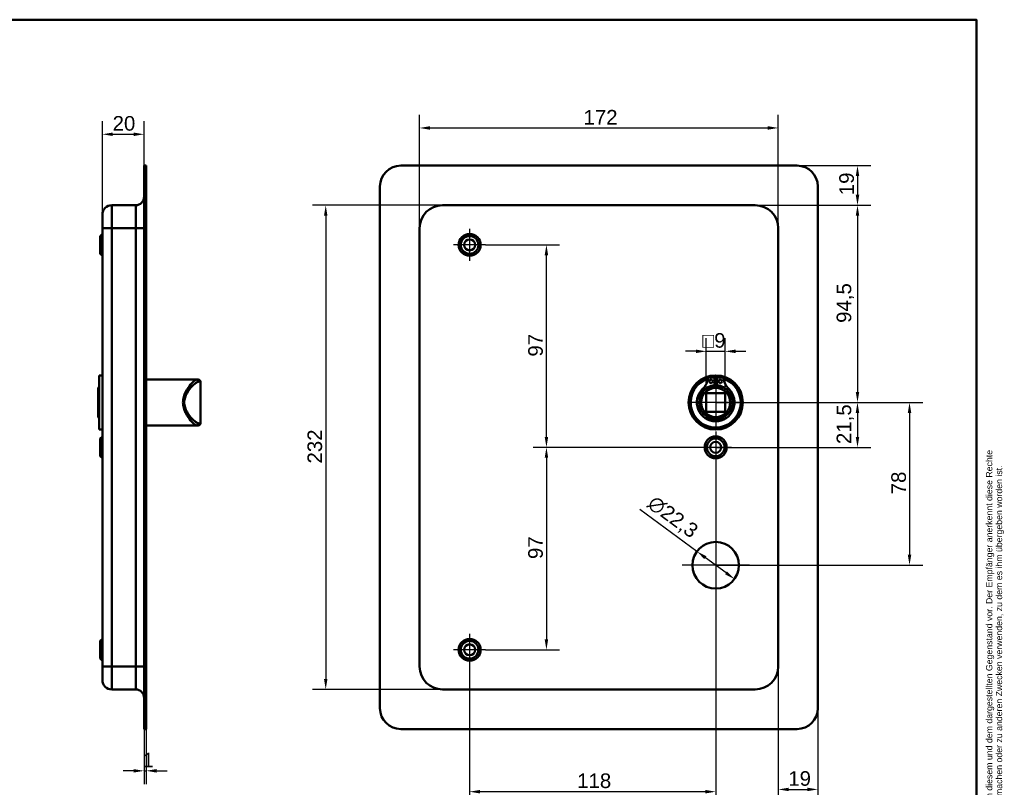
# Model space of a CAD drawing. Header units: millimetres. Extents: x 20 to 833, y 20 to 574.
# Tile 9 of 9: x 361 to 833, y 206 to 574. Entities that reach past the tile are written whole.
import ezdxf
from ezdxf.enums import TextEntityAlignment as Align

# ---------------------------------------------------------------- set-up
doc = ezdxf.new("R2010")
doc.units = ezdxf.units.MM
doc.header["$LTSCALE"] = 2
for name, color, linetype, lineweight in [('Bemaßungen(DIN)', 7, 'Continuous', 25), ('Mittelpunktmarkierung(DIN)', 7, 'Continuous', 25), ('Sichtbare Kanten(DIN)', 7, 'Continuous', 50), ('Sichtbare tangentiale Kanten(DIN)', 7, 'Continuous', 50), ('Skizziergeometrie(DIN)', 7, 'Continuous', 50), ('Skizzierlinie(DIN)', 7, 'Continuous', 25), ('Symbole(DIN)', 7, 'Continuous', 25)]:
    doc.layers.add(name, color=color, linetype=linetype, lineweight=lineweight)
doc.styles.add('Aktuell-DIN', font='arial.ttf')
doc.styles.add('STANDARD-DIN~0', font='arial.ttf')
doc.styles.add('Textstil10', font='arial.ttf')
doc.styles.add('Textstil41', font='arial.ttf', dxfattribs={"width": 0.8})
doc.styles.add('Textstil83', font='arial.ttf', dxfattribs={"width": 0.8})
doc.dimstyles.new('CAD-LAN', dxfattribs={"dimscale": 2, "dimtxt": 3.5, "dimasz": 2.5, "dimexe": 3.175, "dimexo": 0, "dimgap": 0.8, "dimtad": 1, "dimrnd": 1e-08, "dimtxsty": 'STANDARD-DIN~0', "dimcen": 0.09, "dimdle": 10, "dimclrd": 250, "dimclre": 250, "dimclrt": 250, "dimadec": 0, "dimazin": 2, "dimtfac": 1, "dimtmove": 0, "dimatfit": 3, "dimfxl": 1, "dimtolj": 1, "dimtzin": 0, "dimlwd": 25, "dimlwe": 25, "dimarcsym": 0})

# ---------------------------------------------------------------- blocks, each defined once
blk = doc.blocks.new('Ränder Standardrahmen')
at = {"layer": 'Skizziergeometrie(DIN)', "flags": 128}
blk.add_lwpolyline([(10, 10), (10, 287), (410, 287), (410, 10), (10, 10)], dxfattribs=at)
blk = doc.blocks.new('Schriftfelder Heusser')
at = {"layer": 'Skizziergeometrie(DIN)'}
for p, q in [((101, 229.92), (101, 236.92)), ((101, 236.92), (291, 236.92)), ((111, 229.92), (111, 236.92)), ((123, 229.92), (123, 236.92)), ((232, 229.92), (232, 236.92)), ((256, 229.92), (256, 236.92)), ((291, 236.92), (291, 229.92)), ((101, 191.42), (101, 229.92)), ((101, 229.92), (291, 229.92)), ((111, 229.92), (111, 221.42)), ((123, 229.92), (123, 221.42)), ((232, 229.92), (232, 221.42)), ((256, 229.92), (256, 221.42)), ((291, 229.92), (291, 191.42)), ((101, 221.42), (291, 221.42)), ((150, 221.42), (150, 204.42)), ((198.85, 221.42), (198.85, 204.42)), ((216.35, 221.42), (216.35, 204.42)), ((238.35, 221.42), (238.35, 204.42)), ((278, 221.42), (278, 191.42)), ((278, 208.67), (291, 208.67)), ((101, 204.42), (291, 204.42)), ((142, 204.42), (142, 191.42)), ((236, 204.42), (236, 191.42)), ((278, 200.17), (291, 200.17)), ((291, 191.42), (101, 191.42))]:
    blk.add_line(p, q, dxfattribs=at)
at = {"layer": 'Skizzierlinie(DIN)'}
for p, q in [((113.5, 221.42), (113.5, 204.42)), ((118, 221.42), (118, 204.42)), ((162.35, 221.42), (162.35, 204.42)), ((166.85, 221.42), (166.85, 204.42)), ((113.5, 217.17), (150, 217.17)), ((162.35, 217.17), (278, 217.17)), ((113.5, 212.92), (150, 212.92)), ((162.35, 212.92), (278, 212.92)), ((113.5, 208.67), (150, 208.67)), ((162.35, 208.67), (278, 208.67))]:
    blk.add_line(p, q, dxfattribs=at)
for centre in [(115.75, 219.25), (164.6, 219.25), (115.75, 215.04), (164.6, 215.04), (115.75, 210.79), (164.6, 210.79), (115.75, 206.54), (164.6, 206.54)]:
    blk.add_circle(centre, 1.75, dxfattribs=at)
at = {"layer": 'Symbole(DIN)', "color": 7, "insert": (293.33, 191.7), "char_height": 1.5, "width": 182.3003, "attachment_point": 1, "rotation": 90, "line_spacing_factor": 0.944221, "style": 'Aktuell-DIN'}
blk.add_mtext('\\fArial|b0|i0;\\H1.5000;Die Schlossfabrik Heusser AG ist Eigentümerin dieses Dokumentes und behält sich alle Rechte an diesem und dem dargestellten Gegenstand vor. Der Empfänger anerkennt diese Rechte\\Pund wird das Dokument nicht ohne schriftliche Ermächtigung der Eigentümerin Dritten zugänglich machen oder zu anderen Zwecken verwenden, zu dem es ihm übergeben worden ist.\\P ', dxfattribs=at)
at = {"layer": 'Symbole(DIN)', "color": 179, "true_color": 0x262659, "style": 'Aktuell-DIN'}
for s, insert, char_height, attachment_point in [('Pos.', (106, 227), 2.489, 2), ('Menge', (117, 227), 2.489, 2), ('Benennung', (125.81, 225.38), 2.489, 4), ('B-Nummer', (234.74, 225.62), 2.489, 4), ('Material', (265.02, 225.62), 2.489, 5), ('\\fArial|b0|i0;a', (115.81, 219.53), 2, 5), ('\\fArial|b0|i0;e', (164.54, 219.53), 2, 5), ('\\fArial|b0|i0;Gezeichnet', (200.05, 219.23), 2, 4), ('\\fArial|b0|i0;b', (115.75, 215), 2, 5), ('\\fArial|b0|i0;f', (164.55, 215.06), 2, 5), ('\\fArial|b0|i0;Freigegeben', (199.92, 216), 2, 1), ('\\fArial|b0|i0;c', (115.75, 211.01), 2, 5), ('\\fArial|b0|i0;g', (164.63, 211.05), 2, 5), ('\\fArial|b0|i0;Projekt', (200, 211.98), 2, 1), ('\\fArial|b0|i0;d', (115.76, 206.55), 2, 5), ('\\fArial|b0|i0;h', (164.55, 206.57), 2, 5), ('\\fArial|b0|i0;CAD-Nr.', (200, 207.5), 2, 1), ('\\fArial|b0|i0;\\H2.0000;Massstab', (284.39, 206.37), 2, 5), ('\\fArial|b0|i0;\\H2.0000;Baugruppe', (143.1, 203.73), 2, 1), ('\\fArial|b0|i0;Zeichnungs-Nr.', (237, 203.5), 2, 1), ('\\fArial|b0|i0;\\H2.5000;4853 Murgenthal', (113.33, 192.46), 2.5, 7)]:
    blk.add_mtext(s, dxfattribs=dict(at, insert=insert, char_height=char_height, attachment_point=attachment_point))
at = {"layer": 'Symbole(DIN)', "color": 179, "true_color": 0x262659, "attachment_point": 5, "style": 'Aktuell-DIN'}
for s, insert, char_height, width in [('Änd.', (107.21, 213), 2.489, 12.3494), ('Änd.', (156.12, 212.76), 2.489, 12.3494), ('\\fArial|b0|i0;Änderung', (284.51, 202.33), 2, 12.1143)]:
    blk.add_mtext(s, dxfattribs=dict(at, insert=insert, char_height=char_height, width=width))
at = {"layer": 'Symbole(DIN)', "color": 7, "insert": (143.1, 196.62), "char_height": 4.5, "width": 90.18, "attachment_point": 4, "style": 'Aktuell-DIN'}
blk.add_mtext('\\fArial|b0|i0;\\W0.90;\\H4.5000;Heusser-Muschel Serie 6  EN179', dxfattribs=at)
at = {"layer": 'Symbole(DIN)', "color": 179, "true_color": 0x262659, "style": 'Textstil10'}
blk.add_attdef('ERSTELLUNGSDATUM_001', (217.26, 218.29), '', height=2, dxfattribs=at)
at = {"layer": 'Symbole(DIN)', "color": 179, "true_color": 0x262659}
for tag, height, style, p in [('AUTOR', 2.49, 'Aktuell-DIN', (240.03, 219.26)), ('KONTROLLDATUM', 2, 'Textstil10', (217.42, 215.04)), ('KONTROLLIERT_VON', 2, 'Textstil10', (239.98, 215.05))]:
    blk.add_attdef(tag, text='', height=height, dxfattribs=dict(at, style=style)).set_placement(p, align=Align.MIDDLE_LEFT)
at = {"layer": 'Symbole(DIN)', "color": 7, "style": 'Textstil83', "width": 0.8}
blk.add_attdef('Anfänglicher_Ansichtsmaßstab_001', (281.57, 213.34), '', height=2.3, dxfattribs=at)
at = {"layer": 'Symbole(DIN)', "color": 179, "true_color": 0x262659, "style": 'Textstil10'}
blk.add_attdef('PROJEKT', text='', height=2, dxfattribs=at).set_placement((217.77, 209.72), align=Align.BOTTOM_LEFT)
at = {"layer": 'Symbole(DIN)', "color": 7, "style": 'Textstil41', "width": 0.8}
blk.add_attdef('STATUS', text='', height=5, dxfattribs=at).set_placement((284.53, 195.86), align=Align.MIDDLE_CENTER)
blk = doc.blocks.new('*D8')
at = {"layer": 'Bemaßungen(DIN)', "color": 250, "linetype": 'Continuous', "lineweight": 25, "true_color": 0x3f3f3f, "transparency": 16777216}
for p, q in [((553.01, 474.1), (553.01, 528.48)), ((725.01, 474.1), (725.01, 528.48)), ((558.01, 522.13), (720.01, 522.13))]:
    blk.add_line(p, q, dxfattribs=at)
at = {"layer": 'Bemaßungen(DIN)', "color": 250, "linetype": 'Continuous', "true_color": 0x3f3f3f, "transparency": 16777216}
for points in [[(558.01, 522.97), (558.01, 521.3), (553.01, 522.13)], [(720.01, 522.97), (720.01, 521.3), (725.01, 522.13)]]:
    blk.add_solid(points, dxfattribs=at)
at = {"layer": 'Defpoints', "color": 0, "linetype": 'Continuous', "transparency": 16777216}
for p in [(725.01, 522.13), (553.01, 474.1), (725.01, 474.1)]:
    blk.add_point(p, dxfattribs=at)
at = {"layer": 'Bemaßungen(DIN)', "color": 250, "linetype": 'Continuous', "lineweight": 25, "true_color": 0x3f3f3f, "transparency": 16777216, "insert": (631.64, 530.76), "char_height": 7, "attachment_point": 1, "style": 'STANDARD-DIN~0'}
blk.add_mtext('\\A1;172', dxfattribs=at)
blk = doc.blocks.new('*D9')
at = {"layer": 'Bemaßungen(DIN)', "color": 250, "linetype": 'Continuous', "lineweight": 25, "true_color": 0x3f3f3f, "transparency": 16777216}
for p, q in [((564.01, 485.1), (501.66, 485.1)), ((508.01, 480.1), (508.01, 258.1)), ((564.01, 253.1), (501.66, 253.1))]:
    blk.add_line(p, q, dxfattribs=at)
at = {"layer": 'Bemaßungen(DIN)', "color": 250, "linetype": 'Continuous', "true_color": 0x3f3f3f, "transparency": 16777216}
for points in [[(507.18, 480.1), (508.84, 480.1), (508.01, 485.1)], [(507.18, 258.1), (508.84, 258.1), (508.01, 253.1)]]:
    blk.add_solid(points, dxfattribs=at)
at = {"layer": 'Defpoints', "color": 0, "linetype": 'Continuous', "transparency": 16777216}
for p in [(564.01, 485.1), (508.01, 253.1), (564.01, 253.1)]:
    blk.add_point(p, dxfattribs=at)
at = {"layer": 'Bemaßungen(DIN)', "color": 250, "linetype": 'Continuous', "lineweight": 25, "true_color": 0x3f3f3f, "transparency": 16777216, "insert": (499.26, 361.34), "char_height": 7, "attachment_point": 1, "rotation": 90, "style": 'STANDARD-DIN~0'}
blk.add_mtext('\\A1;232', dxfattribs=at)
blk = doc.blocks.new('*D10')
at = {"layer": 'Bemaßungen(DIN)', "color": 250, "linetype": 'Continuous', "lineweight": 25, "true_color": 0x3f3f3f, "transparency": 16777216}
for p, q in [((714.01, 485.1), (769.36, 485.1)), ((763.01, 480.1), (763.01, 395.6)), ((695.01, 390.6), (769.36, 390.6))]:
    blk.add_line(p, q, dxfattribs=at)
at = {"layer": 'Bemaßungen(DIN)', "color": 250, "linetype": 'Continuous', "true_color": 0x3f3f3f, "transparency": 16777216}
for points in [[(762.18, 480.1), (763.84, 480.1), (763.01, 485.1)], [(762.18, 395.6), (763.84, 395.6), (763.01, 390.6)]]:
    blk.add_solid(points, dxfattribs=at)
at = {"layer": 'Defpoints', "color": 0, "linetype": 'Continuous', "transparency": 16777216}
for p in [(714.01, 485.1), (695.01, 390.6), (763.01, 390.6)]:
    blk.add_point(p, dxfattribs=at)
at = {"layer": 'Bemaßungen(DIN)', "color": 250, "linetype": 'Continuous', "lineweight": 25, "true_color": 0x3f3f3f, "transparency": 16777216, "insert": (753, 428.73), "char_height": 7, "attachment_point": 1, "rotation": 90, "style": 'STANDARD-DIN~0'}
blk.add_mtext('\\A1;94,5', dxfattribs=at)
blk = doc.blocks.new('*D11')
at = {"layer": 'Bemaßungen(DIN)', "color": 250, "linetype": 'Continuous', "lineweight": 25, "true_color": 0x3f3f3f, "transparency": 16777216}
for p, q in [((734.01, 504.1), (769.36, 504.1)), ((763.01, 499.1), (763.01, 490.1)), ((714.01, 485.1), (769.36, 485.1))]:
    blk.add_line(p, q, dxfattribs=at)
at = {"layer": 'Bemaßungen(DIN)', "color": 250, "linetype": 'Continuous', "true_color": 0x3f3f3f, "transparency": 16777216}
for points in [[(762.18, 499.1), (763.84, 499.1), (763.01, 504.1)], [(762.18, 490.1), (763.84, 490.1), (763.01, 485.1)]]:
    blk.add_solid(points, dxfattribs=at)
at = {"layer": 'Defpoints', "color": 0, "linetype": 'Continuous', "transparency": 16777216}
for p in [(734.01, 504.1), (714.01, 485.1), (763.01, 485.1)]:
    blk.add_point(p, dxfattribs=at)
at = {"layer": 'Bemaßungen(DIN)', "color": 250, "linetype": 'Continuous', "lineweight": 25, "true_color": 0x3f3f3f, "transparency": 16777216, "insert": (754.26, 489.91), "char_height": 7, "attachment_point": 1, "rotation": 90, "style": 'STANDARD-DIN~0'}
blk.add_mtext('\\A1;19', dxfattribs=at)
blk = doc.blocks.new('*D12')
at = {"layer": 'Bemaßungen(DIN)', "color": 250, "linetype": 'Continuous', "lineweight": 25, "true_color": 0x3f3f3f, "transparency": 16777216}
for p, q in [((695.01, 390.6), (769.36, 390.6)), ((763.01, 385.6), (763.01, 374.1)), ((695.01, 369.1), (769.36, 369.1))]:
    blk.add_line(p, q, dxfattribs=at)
at = {"layer": 'Bemaßungen(DIN)', "color": 250, "linetype": 'Continuous', "true_color": 0x3f3f3f, "transparency": 16777216}
for points in [[(762.18, 385.6), (763.84, 385.6), (763.01, 390.6)], [(762.18, 374.1), (763.84, 374.1), (763.01, 369.1)]]:
    blk.add_solid(points, dxfattribs=at)
at = {"layer": 'Defpoints', "color": 0, "linetype": 'Continuous', "transparency": 16777216}
for p in [(695.01, 390.6), (695.01, 369.1), (763.01, 369.1)]:
    blk.add_point(p, dxfattribs=at)
at = {"layer": 'Bemaßungen(DIN)', "color": 250, "linetype": 'Continuous', "lineweight": 25, "true_color": 0x3f3f3f, "transparency": 16777216, "insert": (753, 370.67), "char_height": 7, "attachment_point": 1, "rotation": 90, "style": 'STANDARD-DIN~0'}
blk.add_mtext('\\A1;21,5', dxfattribs=at)
blk = doc.blocks.new('*D13')
at = {"layer": 'Bemaßungen(DIN)', "color": 250, "linetype": 'Continuous', "lineweight": 25, "true_color": 0x3f3f3f, "transparency": 16777216}
for p, q in [((695.01, 390.6), (794.31, 390.6)), ((787.96, 385.6), (787.96, 317.6)), ((695.01, 312.6), (794.31, 312.6))]:
    blk.add_line(p, q, dxfattribs=at)
at = {"layer": 'Bemaßungen(DIN)', "color": 250, "linetype": 'Continuous', "true_color": 0x3f3f3f, "transparency": 16777216}
for points in [[(787.13, 385.6), (788.8, 385.6), (787.96, 390.6)], [(787.13, 317.6), (788.8, 317.6), (787.96, 312.6)]]:
    blk.add_solid(points, dxfattribs=at)
at = {"layer": 'Defpoints', "color": 0, "linetype": 'Continuous', "transparency": 16777216}
for p in [(695.01, 390.6), (695.01, 312.6), (787.96, 312.6)]:
    blk.add_point(p, dxfattribs=at)
at = {"layer": 'Bemaßungen(DIN)', "color": 250, "linetype": 'Continuous', "lineweight": 25, "true_color": 0x3f3f3f, "transparency": 16777216, "insert": (779.22, 346.6), "char_height": 7, "attachment_point": 1, "rotation": 90, "style": 'STANDARD-DIN~0'}
blk.add_mtext('\\A1;78', dxfattribs=at)
blk = doc.blocks.new('*D14')
at = {"layer": 'Bemaßungen(DIN)', "color": 250, "linetype": 'Continuous', "lineweight": 25, "true_color": 0x3f3f3f, "transparency": 16777216}
for p, q in [((584.66, 466.1), (620.19, 466.1)), ((613.84, 374.1), (613.84, 461.1)), ((695.01, 369.1), (607.49, 369.1))]:
    blk.add_line(p, q, dxfattribs=at)
at = {"layer": 'Bemaßungen(DIN)', "color": 250, "linetype": 'Continuous', "true_color": 0x3f3f3f, "transparency": 16777216}
for points in [[(613.01, 461.1), (614.68, 461.1), (613.84, 466.1)], [(613.01, 374.1), (614.68, 374.1), (613.84, 369.1)]]:
    blk.add_solid(points, dxfattribs=at)
at = {"layer": 'Defpoints', "color": 0, "linetype": 'Continuous', "transparency": 16777216}
for p in [(584.66, 466.1), (613.84, 466.1), (695.01, 369.1)]:
    blk.add_point(p, dxfattribs=at)
at = {"layer": 'Bemaßungen(DIN)', "color": 250, "linetype": 'Continuous', "lineweight": 25, "true_color": 0x3f3f3f, "transparency": 16777216, "insert": (605.1, 412.58), "char_height": 7, "attachment_point": 1, "rotation": 90, "style": 'STANDARD-DIN~0'}
blk.add_mtext('\\A1;97', dxfattribs=at)
blk = doc.blocks.new('*D15')
at = {"layer": 'Bemaßungen(DIN)', "color": 250, "linetype": 'Continuous', "lineweight": 25, "true_color": 0x3f3f3f, "transparency": 16777216}
for p, q in [((695.01, 369.1), (607.49, 369.1)), ((613.84, 364.1), (613.84, 277.1)), ((584.66, 272.1), (620.19, 272.1))]:
    blk.add_line(p, q, dxfattribs=at)
at = {"layer": 'Bemaßungen(DIN)', "color": 250, "linetype": 'Continuous', "true_color": 0x3f3f3f, "transparency": 16777216}
for points in [[(613.01, 364.1), (614.68, 364.1), (613.84, 369.1)], [(613.01, 277.1), (614.68, 277.1), (613.84, 272.1)]]:
    blk.add_solid(points, dxfattribs=at)
at = {"layer": 'Defpoints', "color": 0, "linetype": 'Continuous', "transparency": 16777216}
for p in [(695.01, 369.1), (584.66, 272.1), (613.84, 272.1)]:
    blk.add_point(p, dxfattribs=at)
at = {"layer": 'Bemaßungen(DIN)', "color": 250, "linetype": 'Continuous', "lineweight": 25, "true_color": 0x3f3f3f, "transparency": 16777216, "insert": (605.1, 315.58), "char_height": 7, "attachment_point": 1, "rotation": 90, "style": 'STANDARD-DIN~0'}
blk.add_mtext('\\A1;97', dxfattribs=at)
blk = doc.blocks.new('*D16')
at = {"layer": 'Bemaßungen(DIN)', "color": 250, "linetype": 'Continuous', "lineweight": 25, "true_color": 0x3f3f3f, "transparency": 16777216}
for p, q in [((695.01, 361.45), (695.01, 197.75)), ((577.01, 264.45), (577.01, 197.75)), ((690.01, 204.1), (582.01, 204.1))]:
    blk.add_line(p, q, dxfattribs=at)
at = {"layer": 'Bemaßungen(DIN)', "color": 250, "linetype": 'Continuous', "true_color": 0x3f3f3f, "transparency": 16777216}
for points in [[(582.01, 204.93), (582.01, 203.26), (577.01, 204.1)], [(690.01, 204.93), (690.01, 203.26), (695.01, 204.1)]]:
    blk.add_solid(points, dxfattribs=at)
at = {"layer": 'Defpoints', "color": 0, "linetype": 'Continuous', "transparency": 16777216}
for p in [(695.01, 361.45), (577.01, 264.45), (577.01, 204.1)]:
    blk.add_point(p, dxfattribs=at)
at = {"layer": 'Bemaßungen(DIN)', "color": 250, "linetype": 'Continuous', "lineweight": 25, "true_color": 0x3f3f3f, "transparency": 16777216, "insert": (628.6, 212.84), "char_height": 7, "attachment_point": 1, "style": 'STANDARD-DIN~0'}
blk.add_mtext('\\A1;118', dxfattribs=at)
blk = doc.blocks.new('*D17')
at = {"layer": 'Bemaßungen(DIN)', "color": 250, "linetype": 'Continuous', "lineweight": 25, "true_color": 0x3f3f3f, "transparency": 16777216}
for p, q in [((725.01, 264.1), (725.01, 198.83)), ((744.01, 244.1), (744.01, 198.83)), ((730.01, 205.18), (739.01, 205.18))]:
    blk.add_line(p, q, dxfattribs=at)
at = {"layer": 'Bemaßungen(DIN)', "color": 250, "linetype": 'Continuous', "true_color": 0x3f3f3f, "transparency": 16777216}
for points in [[(730.01, 206.01), (730.01, 204.35), (725.01, 205.18)], [(739.01, 206.01), (739.01, 204.35), (744.01, 205.18)]]:
    blk.add_solid(points, dxfattribs=at)
at = {"layer": 'Defpoints', "color": 0, "linetype": 'Continuous', "transparency": 16777216}
for p in [(725.01, 264.1), (744.01, 244.1), (744.01, 205.18)]:
    blk.add_point(p, dxfattribs=at)
at = {"layer": 'Bemaßungen(DIN)', "color": 250, "linetype": 'Continuous', "lineweight": 25, "true_color": 0x3f3f3f, "transparency": 16777216, "insert": (729.82, 213.93), "char_height": 7, "attachment_point": 1, "style": 'STANDARD-DIN~0'}
blk.add_mtext('\\A1;19', dxfattribs=at)
blk = doc.blocks.new('*D18')
at = {"layer": 'Bemaßungen(DIN)', "color": 250, "linetype": 'Continuous', "lineweight": 25, "true_color": 0x3f3f3f, "transparency": 16777216}
for p, q in [((400.9, 480.6), (400.9, 525.45)), ((420.9, 504.1), (420.9, 525.45)), ((405.9, 519.1), (415.9, 519.1))]:
    blk.add_line(p, q, dxfattribs=at)
at = {"layer": 'Bemaßungen(DIN)', "color": 250, "linetype": 'Continuous', "true_color": 0x3f3f3f, "transparency": 16777216}
for points in [[(405.9, 519.93), (405.9, 518.26), (400.9, 519.1)], [(415.9, 519.93), (415.9, 518.26), (420.9, 519.1)]]:
    blk.add_solid(points, dxfattribs=at)
at = {"layer": 'Defpoints', "color": 0, "linetype": 'Continuous', "transparency": 16777216}
for p in [(420.9, 519.1), (420.9, 504.1), (400.9, 480.6)]:
    blk.add_point(p, dxfattribs=at)
at = {"layer": 'Bemaßungen(DIN)', "color": 250, "linetype": 'Continuous', "lineweight": 25, "true_color": 0x3f3f3f, "transparency": 16777216, "insert": (405.83, 527.84), "char_height": 7, "attachment_point": 1, "style": 'STANDARD-DIN~0'}
blk.add_mtext('\\A1;20', dxfattribs=at)
blk = doc.blocks.new('*D19')
at = {"layer": 'Bemaßungen(DIN)', "color": 250, "linetype": 'Continuous', "lineweight": 25, "true_color": 0x3f3f3f, "transparency": 16777216}
for p, q in [((420.9, 234.1), (420.9, 207.75)), ((421.9, 234.1), (421.9, 207.75)), ((415.9, 214.1), (410.9, 214.1)), ((420.9, 214.1), (421.9, 214.1)), ((426.9, 214.1), (431.9, 214.1))]:
    blk.add_line(p, q, dxfattribs=at)
at = {"layer": 'Bemaßungen(DIN)', "color": 250, "linetype": 'Continuous', "true_color": 0x3f3f3f, "transparency": 16777216}
for points in [[(415.9, 214.93), (415.9, 213.26), (420.9, 214.1)], [(426.9, 214.93), (426.9, 213.26), (421.9, 214.1)]]:
    blk.add_solid(points, dxfattribs=at)
at = {"layer": 'Defpoints', "color": 0, "linetype": 'Continuous', "transparency": 16777216}
for p in [(420.9, 234.1), (421.9, 234.1), (421.9, 214.1)]:
    blk.add_point(p, dxfattribs=at)
at = {"layer": 'Bemaßungen(DIN)', "color": 250, "linetype": 'Continuous', "lineweight": 25, "true_color": 0x3f3f3f, "transparency": 16777216, "insert": (420.11, 222.73), "char_height": 7, "attachment_point": 1, "style": 'STANDARD-DIN~0'}
blk.add_mtext('\\A1;1', dxfattribs=at)
blk = doc.blocks.new('*D22')
at = {"layer": 'Bemaßungen(DIN)', "color": 250, "linetype": 'Continuous', "lineweight": 25, "true_color": 0x3f3f3f, "transparency": 16777216}
for p, q in [((686.02, 319.19), (658.61, 339.31)), ((699.97, 308.96), (690.05, 316.23))]:
    blk.add_line(p, q, dxfattribs=at)
at = {"layer": 'Bemaßungen(DIN)', "color": 250, "linetype": 'Continuous', "true_color": 0x3f3f3f, "transparency": 16777216}
for points in [[(690.55, 316.91), (689.56, 315.56), (686.02, 319.19)], [(700.46, 309.63), (699.48, 308.29), (704, 306)]]:
    blk.add_solid(points, dxfattribs=at)
at = {"layer": 'Defpoints', "color": 0, "linetype": 'Continuous', "transparency": 16777216}
for p in [(686.02, 319.19), (704, 306)]:
    blk.add_point(p, dxfattribs=at)
at = {"layer": 'Bemaßungen(DIN)', "color": 250, "linetype": 'Continuous', "lineweight": 25, "true_color": 0x3f3f3f, "transparency": 16777216, "insert": (665.96, 346.62), "char_height": 7, "attachment_point": 1, "rotation": 323.7299, "style": 'STANDARD-DIN~0'}
blk.add_mtext('\\A1;∅22,3', dxfattribs=at)
blk = doc.blocks.new('*D23')
at = {"layer": 'Bemaßungen(DIN)', "color": 250, "linetype": 'Continuous', "lineweight": 25, "true_color": 0x3f3f3f, "transparency": 16777216}
for p, q in [((690.51, 395.1), (690.51, 421.45)), ((699.51, 395.1), (699.51, 421.45)), ((685.51, 415.1), (680.51, 415.1)), ((690.51, 415.1), (699.51, 415.1)), ((704.51, 415.1), (709.51, 415.1))]:
    blk.add_line(p, q, dxfattribs=at)
at = {"layer": 'Bemaßungen(DIN)', "color": 250, "linetype": 'Continuous', "true_color": 0x3f3f3f, "transparency": 16777216}
for points in [[(685.51, 415.93), (685.51, 414.26), (690.51, 415.1)], [(704.51, 415.93), (704.51, 414.26), (699.51, 415.1)]]:
    blk.add_solid(points, dxfattribs=at)
at = {"layer": 'Defpoints', "color": 0, "linetype": 'Continuous', "transparency": 16777216}
for p in [(699.51, 415.1), (690.51, 395.1), (699.51, 395.1)]:
    blk.add_point(p, dxfattribs=at)
at = {"layer": 'Bemaßungen(DIN)', "color": 250, "linetype": 'Continuous', "lineweight": 25, "true_color": 0x3f3f3f, "transparency": 16777216, "insert": (688.64, 423.84), "char_height": 7, "attachment_point": 1, "style": 'STANDARD-DIN~0'}
blk.add_mtext('\\A1;\\fAIGDT|b0|i0;\\H7.0000;o\\fArial|b0|i0;\\H7.0000;9', dxfattribs=at)

msp = doc.modelspace()

# ---------------------------------------------------------------- linework, layer by layer
at = {"layer": 'Mittelpunktmarkierung(DIN)', "linetype": 'Continuous'}
for p, q in [((577.0105, 473.7466), (577.0105, 458.4466)), ((584.6605, 466.0966), (569.3605, 466.0966)), ((695.0105, 402.5966), (695.0105, 378.5966)), ((707.0105, 390.5966), (683.0105, 390.5966)), ((695.0105, 376.7466), (695.0105, 361.4466)), ((702.6605, 369.0966), (687.3605, 369.0966)), ((695.0105, 328.7466), (695.0105, 296.4466)), ((711.1605, 312.5966), (678.8605, 312.5966)), ((577.0105, 279.7466), (577.0105, 264.4466)), ((584.6605, 272.0966), (569.3605, 272.0966))]:
    msp.add_line(p, q, dxfattribs=at)
at = {"layer": 'Sichtbare Kanten(DIN)'}
for p, q in [((421.8962, 504.0966), (420.8962, 504.0966)), ((420.8962, 494.0966), (420.8962, 504.0966)), ((421.8962, 504.0966), (421.8962, 494.0966)), ((544.0105, 504.0966), (734.0105, 504.0966)), ((420.8962, 494.0966), (420.8962, 244.0966)), ((421.8962, 494.0966), (421.8962, 244.0966)), ((534.0105, 244.0966), (534.0105, 494.0966)), ((744.0105, 494.0966), (744.0105, 244.0966)), ((416.8962, 485.0966), (405.3962, 485.0966)), ((714.0105, 485.0966), (564.0105, 485.0966)), ((400.8962, 474.0966), (400.8962, 480.5966)), ((400.8962, 474.0966), (400.8962, 264.0966)), ((553.0105, 474.0966), (553.0105, 264.0966)), ((725.0105, 264.0966), (725.0105, 474.0966)), ((399.8962, 470.3466), (400.8962, 471.3466)), ((399.8962, 461.8466), (399.8962, 470.3466)), ((399.8962, 461.8466), (400.8962, 460.8466)), ((399.3962, 403.5966), (399.3962, 377.5966)), ((399.3962, 403.5966), (400.8962, 403.5966)), ((421.8962, 401.5966), (441.8962, 401.5966)), ((441.8962, 401.5966), (446.2265, 401.5966)), ((446.2265, 401.5966), (446.8962, 401.5966)), ((691.37, 402.5547), (694.3939, 402.5547)), ((694.3939, 402.5547), (694.3939, 398.8547)), ((695.6272, 398.8547), (695.6272, 402.5547)), ((695.6272, 402.5547), (698.6511, 402.5547)), ((398.8962, 397.5966), (399.3962, 398.0966)), ((398.8962, 383.5966), (398.8962, 397.5966)), ((447.8962, 380.5966), (447.8962, 400.5966)), ((690.5105, 386.0966), (690.5105, 395.0966)), ((690.5105, 395.0966), (699.5105, 395.0966)), ((699.5105, 395.0966), (699.5105, 386.0966)), ((398.8962, 383.5966), (399.3962, 383.0966)), ((699.5105, 386.0966), (690.5105, 386.0966)), ((421.8962, 379.5966), (441.8962, 379.5966)), ((441.8962, 379.5966), (446.2265, 379.5966)), ((446.8962, 379.5966), (446.2265, 379.5966)), ((399.3962, 377.5966), (400.8962, 377.5966)), ((399.8962, 373.3466), (400.8962, 374.3466)), ((399.8962, 364.8466), (399.8962, 373.3466)), ((399.8962, 364.8466), (400.8962, 363.8466)), ((399.8962, 276.3466), (400.8962, 277.3466)), ((399.8962, 267.8466), (399.8962, 276.3466)), ((399.8962, 267.8466), (400.8962, 266.8466)), ((400.8962, 257.5966), (400.8962, 264.0966)), ((416.8962, 253.0966), (405.3962, 253.0966)), ((564.0105, 253.0966), (714.0105, 253.0966)), ((420.8962, 234.0966), (420.8962, 244.0966)), ((421.8962, 244.0966), (421.8962, 234.0966)), ((420.8962, 234.0966), (421.8962, 234.0966)), ((734.0105, 234.0966), (544.0105, 234.0966))]:
    msp.add_line(p, q, dxfattribs=at)
for centre, radius in [((577.0105, 466.0966), 5.25), ((577.0105, 466.0966), 4.25), ((577.0105, 466.0966), 2.65), ((695.0105, 390.5966), 13), ((695.0105, 390.5966), 12.5), ((692.7789, 400.7047), 0.85), ((697.2422, 400.7047), 0.85), ((695.0105, 390.5966), 8), ((695.0105, 390.5966), 7), ((695.0105, 369.0966), 5.25), ((695.0105, 369.0966), 4.25), ((695.0105, 369.0966), 2.65), ((695.0105, 312.5966), 11.15), ((577.0105, 272.0966), 5.25), ((577.0105, 272.0966), 4.25), ((577.0105, 272.0966), 2.65)]:
    msp.add_circle(centre, radius, dxfattribs=at)
for centre, radius, start, end in [((544.0105, 494.0966), 10, 90, 180), ((734.0105, 494.0966), 10, 0, 90), ((416.8962, 489.0966), 4, 270, 0), ((405.3962, 480.5966), 4.5, 90, 180), ((564.0105, 474.0966), 11, 90, 180), ((714.0105, 474.0966), 11, 0, 90), ((446.8962, 400.5966), 1, 0, 90), ((695.0105, 390.5966), 12, 108.172127, 71.827873), ((682.6876, 403.2947), 8.6779, 314.140905, 355.032947), ((695.0105, 390.5966), 12, 85.211021, 94.788979), ((707.3334, 403.2947), 8.6779, 184.967053, 225.859095), ((695.0105, 390.5966), 9.0167, 134.140905, 45.859095), ((695.0105, 391.33), 7.55, 94.685007, 144.312896), ((695.0105, 390.5966), 8.2, 63.630564, 116.369436), ((695.0105, 390.5966), 9, 86.0711, 93.9289), ((695.0105, 391.33), 7.55, 35.687104, 85.314993), ((446.8962, 380.5966), 1, 270, 0), ((564.0105, 264.0966), 11, 180, 270), ((714.0105, 264.0966), 11, 270, 0), ((405.3962, 257.5966), 4.5, 180, 270), ((416.8962, 249.0966), 4, 0, 90), ((544.0105, 244.0966), 10, 180, 270), ((734.0105, 244.0966), 10, 270, 0)]:
    msp.add_arc(centre, radius, start, end, dxfattribs=at)
at = {"layer": 'Sichtbare tangentiale Kanten(DIN)'}
for p, q in [((420.8962, 494.0966), (421.8962, 494.0966)), ((405.3962, 485.0966), (405.3962, 474.0966)), ((416.8962, 474.0966), (416.8962, 485.0966)), ((405.3962, 474.0966), (400.8962, 474.0966)), ((416.8962, 474.0966), (405.3962, 474.0966)), ((405.3962, 264.0966), (405.3962, 474.0966)), ((416.8962, 474.0966), (416.8962, 264.0966)), ((416.8962, 474.0966), (420.8962, 474.0966)), ((447.8962, 400.5966), (447.1913, 400.5966)), ((447.1913, 380.5966), (447.8962, 380.5966)), ((405.3962, 264.0966), (400.8962, 264.0966)), ((416.8962, 264.0966), (405.3962, 264.0966)), ((405.3962, 264.0966), (405.3962, 253.0966)), ((416.8962, 253.0966), (416.8962, 264.0966)), ((416.8962, 264.0966), (420.8962, 264.0966)), ((421.8962, 244.0966), (420.8962, 244.0966))]:
    msp.add_line(p, q, dxfattribs=at)
for centre, major_axis, start_param, end_param in [((446.2265, 400.5966), (0, 1), 4.71238898, 6.28318531), ((446.2265, 380.5966), (0, -1), 0, 1.57079633)]:
    msp.add_ellipse(centre, major_axis=major_axis, ratio=0.96475278, start_param=start_param, end_param=end_param, dxfattribs=at)
for points, knots in [([(446.2265, 401.5966), (446.0118, 401.5966), (445.4757, 401.3891), (444.0829, 400.2633), (441.9858, 397.7994), (439.9775, 394.1972), (439.4177, 390.6061), (439.7592, 388.369), (440.3118, 386.737), (440.9888, 385.23), (442.3856, 382.9108), (444.086, 380.93), (445.4745, 379.8037), (446.0118, 379.5966), (446.2265, 379.5966)], [-3.42613344, -3.42613344, -3.42613344, -3.42613344, -3.18140962, -2.9366858, -2.44723817, -1.95779053, -1.71306672, -1.4683429, -1.34598099, -1.22361908, -0.97889527, -0.48944763, -0.24472382, 0, 0, 0, 0]), ([(447.1913, 380.5966), (446.9653, 380.5966), (446.6831, 380.6908), (446.3588, 380.8658), (446.0345, 381.0409), (445.6688, 381.2968), (445.2763, 381.6175), (444.4912, 382.2589), (443.5954, 383.1593), (442.7368, 384.2626), (442.3074, 384.8143), (441.8877, 385.4167), (441.5102, 386.0741), (441.3214, 386.4029), (441.1433, 386.7454), (440.9815, 387.1021), (440.8197, 387.4588), (440.6743, 387.8297), (440.5534, 388.2126), (440.3115, 388.9783), (440.1682, 389.7917), (440.1699, 390.6066), (440.1717, 391.4214), (440.3184, 392.2375), (440.558, 393), (441.0372, 394.5248), (441.8819, 395.8347), (442.7445, 396.9376), (443.607, 398.0405), (444.4937, 398.9365), (445.2767, 399.5763), (445.6682, 399.8962), (446.0339, 400.1521), (446.3584, 400.3272), (446.6829, 400.5023), (446.9653, 400.5966), (447.1913, 400.5966)], [0, 0, 0, 0, 0.24472382, 0.24472382, 0.24472382, 0.48944763, 0.48944763, 0.48944763, 0.97889527, 0.97889527, 0.97889527, 1.22361908, 1.22361908, 1.22361908, 1.34598099, 1.34598099, 1.34598099, 1.4683429, 1.4683429, 1.4683429, 1.71306672, 1.71306672, 1.71306672, 1.95779053, 1.95779053, 1.95779053, 2.44723817, 2.44723817, 2.44723817, 2.9366858, 2.9366858, 2.9366858, 3.18140962, 3.18140962, 3.18140962, 3.42613344, 3.42613344, 3.42613344, 3.42613344])]:
    msp.add_open_spline(points, degree=3, knots=knots, dxfattribs=at)

# ---------------------------------------------------------------- block references
at = {"xscale": 2, "yscale": 2, "zscale": 2}
msp.add_blockref('Ränder Standardrahmen', (0, 0), dxfattribs=at)
msp.add_blockref('Schriftfelder Heusser', (238, -362.8333), dxfattribs=at).add_auto_attribs({'ERSTELLUNGSDATUM_001': '21.12.2020', 'Anfänglicher_Ansichtsmaßstab_001': '1 : 2'})

# ---------------------------------------------------------------- dimensions: what is measured, and where the dimension line sits
at = {"layer": 'Bemaßungen(DIN)', "color": 250, "linetype": 'Continuous', "lineweight": 25, "true_color": 0x3f3f3f}
for base, p1, p2, angle, override, picture, middle in [((725.0105, 522.1319), (553.0105, 474.0966), (725.0105, 474.0966), 180, {"dimgap": 0.8, "dimdec": 2, "dimtol": 0, "dimlim": 0, "dimtp": 0, "dimtm": 0, "dimtdec": 2, "dimtofl": 0, "dimatfit": 1}, '*D8', (639.0105, 522.1319)), ((420.8962, 519.0966), (400.8962, 480.5966), (420.8962, 504.0966), 180, {"dimgap": 0.8, "dimdec": 2, "dimtol": 0, "dimlim": 0, "dimtp": 0, "dimtm": 0, "dimtdec": 2, "dimtofl": 0, "dimatfit": 1}, '*D18', (410.8962, 519.0966)), ((763.0105, 485.0966), (734.0105, 504.0966), (714.0105, 485.0966), 270, {"dimgap": 0.8, "dimdec": 2, "dimtol": 0, "dimlim": 0, "dimtp": 0, "dimtm": 0, "dimtdec": 2, "dimtofl": 0, "dimatfit": 1}, '*D11', (763.0105, 494.5966)), ((508.0105, 253.0966), (564.0105, 485.0966), (564.0105, 253.0966), 90, {"dimgap": 0.8, "dimdec": 2, "dimtol": 0, "dimlim": 0, "dimtp": 0, "dimtm": 0, "dimtdec": 2, "dimtofl": 0, "dimatfit": 1}, '*D9', (508.0105, 369.0966)), ((763.0105, 390.5966), (714.0105, 485.0966), (695.0105, 390.5966), 90, {"dimgap": 0.8, "dimdec": 2, "dimtol": 0, "dimlim": 0, "dimtp": 0, "dimtm": 0, "dimtdec": 2, "dimtofl": 0, "dimatfit": 1}, '*D10', (763.0105, 437.8466)), ((613.8447, 466.0966), (695.0105, 369.0966), (584.6605, 466.0966), 90, {"dimgap": 0.8, "dimdec": 2, "dimtol": 0, "dimlim": 0, "dimtp": 0, "dimtm": 0, "dimtdec": 2, "dimtofl": 0, "dimatfit": 1}, '*D14', (613.8447, 417.5966)), ((763.0105, 369.0966), (695.0105, 390.5966), (695.0105, 369.0966), 90, {"dimgap": 0.8, "dimdec": 2, "dimtol": 0, "dimlim": 0, "dimtp": 0, "dimtm": 0, "dimtdec": 2, "dimtofl": 0, "dimatfit": 1}, '*D12', (763.0105, 379.8466)), ((787.9649, 312.5966), (695.0105, 390.5966), (695.0105, 312.5966), 90, {"dimgap": 0.8, "dimdec": 2, "dimtol": 0, "dimlim": 0, "dimtp": 0, "dimtm": 0, "dimtdec": 2, "dimtofl": 0, "dimatfit": 1}, '*D13', (787.9649, 351.5966)), ((613.8447, 272.0966), (695.0105, 369.0966), (584.6605, 272.0966), 90, {"dimgap": 0.8, "dimdec": 2, "dimtol": 0, "dimlim": 0, "dimtp": 0, "dimtm": 0, "dimtdec": 2, "dimtofl": 0, "dimatfit": 1}, '*D15', (613.8447, 320.5966)), ((577.0105, 204.0966), (695.0105, 361.4466), (577.0105, 264.4466), 180, {"dimgap": 0.8, "dimdec": 2, "dimtol": 0, "dimlim": 0, "dimtp": 0, "dimtm": 0, "dimtdec": 2, "dimtofl": 0, "dimatfit": 1}, '*D16', (636.0105, 204.0966)), ((421.8962, 214.0966), (420.8962, 234.0966), (421.8962, 234.0966), 180, {"dimgap": 0.8, "dimdec": 2, "dimtol": 0, "dimlim": 0, "dimtp": 0, "dimtm": 0, "dimtdec": 2, "dimtofl": 1, "dimatfit": 1}, '*D19', (421.3962, 214.0966))]:
    dim = msp.add_linear_dim(base=base, p1=p1, p2=p2, angle=angle, dimstyle='CAD-LAN', override=override, dxfattribs=at)
    dim.commit()
    dim.dimension.update_dxf_attribs({"geometry": picture, "text_midpoint": middle, "dimtype": 160})
dim = msp.add_linear_dim(base=(699.5105, 415.0966), p1=(690.5105, 395.0966), p2=(699.5105, 395.0966), angle=180, text='\\fAIGDT|b0|i0;\\H7.0000;o\\fArial|b0|i0;\\H7.0000;<>', dimstyle='CAD-LAN', override={"dimgap": 0.8, "dimdec": 2, "dimtol": 0, "dimlim": 0, "dimtp": 0, "dimtm": 0, "dimtdec": 2, "dimtofl": 1, "dimatfit": 1}, dxfattribs=at)
dim.commit()
dim.dimension.update_dxf_attribs({"geometry": '*D23', "text_midpoint": (695.0105, 415.0966), "dimtype": 160})
dim = msp.add_diameter_dim_2p(p1=(704.0001, 306.0004), p2=(686.021, 319.1929), dimstyle='CAD-LAN', override={"dimgap": 0.8, "dimdec": 2, "dimlfac": 1, "dimtol": 0, "dimlim": 0, "dimtp": 0, "dimtm": 0, "dimtdec": 2, "dimatfit": 2}, dxfattribs=at)
dim.commit()
dim.dimension.update_dxf_attribs({"geometry": '*D22', "text_midpoint": (670.2999, 330.7286), "dimtype": 163})
dim = msp.add_linear_dim(base=(744.0105, 205.1788), p1=(725.0105, 264.0966), p2=(744.0105, 244.0966), dimstyle='CAD-LAN', override={"dimgap": 0.8, "dimdec": 2, "dimtol": 0, "dimlim": 0, "dimtp": 0, "dimtm": 0, "dimtdec": 2, "dimtofl": 0, "dimatfit": 1}, dxfattribs=at)
dim.commit()
dim.dimension.update_dxf_attribs({"geometry": '*D17', "text_midpoint": (734.5105, 205.1788), "dimtype": 160})

doc.saveas('drawing.dxf')
